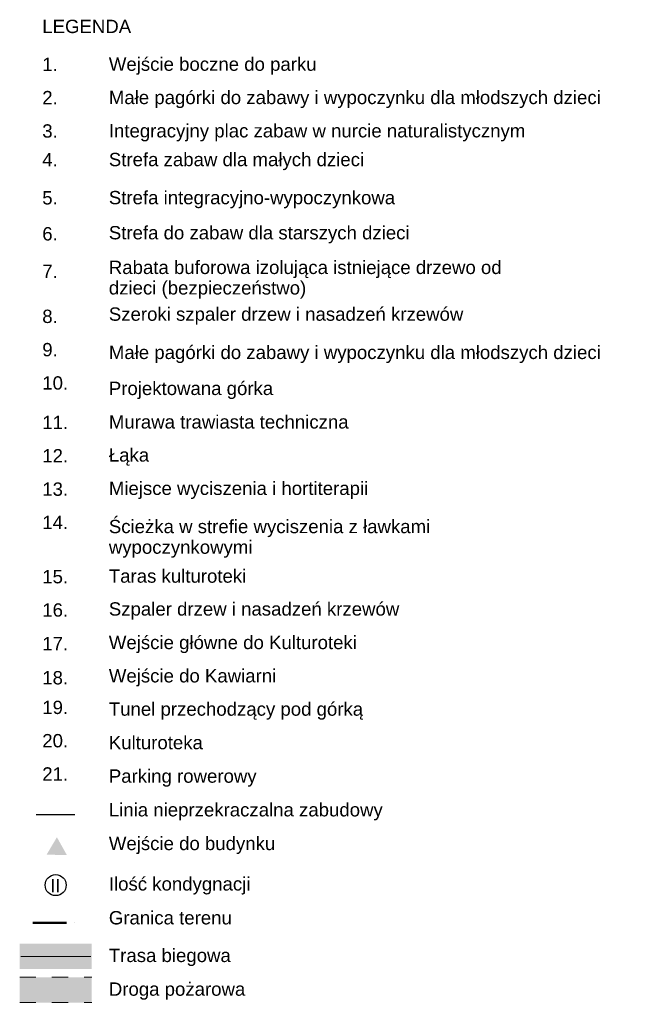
# Model space of a CAD drawing. Header units: millimetres. Extents: x 7098408 to 7789344, y 5351952 to 5979042.
# Tile 5 of 33: x 7673620 to 7719346, y 5351952 to 5425025. Entities that reach past the tile are written whole.
import ezdxf

# ---------------------------------------------------------------- set-up
doc = ezdxf.new("R2010")
doc.units = ezdxf.units.MM
doc.header["$MEASUREMENT"] = 0
doc.linetypes.add('Granica', pattern=[5250, 2500, -625, 0, -1500, 0, -625])
doc.linetypes.add('Przerywana', pattern=[2400, 1200, -1200])
for name, color, linetype, lineweight in [('Nowe_121-Z Dojscia i dojazdy_Nr_pióra__98', 154, 'Continuous', 13), ('Nowe_Granica_Nr_pióra__20', 1, 'Continuous', 50), ('Nowe_Granica_Nr_pióra__21', 7, 'Continuous', 25), ('Nowe_Rzezba_Nr_pióra__1', 7, 'Continuous', 13), ('Nowe_Wypełnienia PZT_Nr_pióra__1', 7, 'Continuous', 13), ('Nowe_Wypełnienia PZT_Nr_pióra__38', 30, 'Continuous', 13), ('Nowe_Wypełnienia PZT_Nr_pióra__98', 154, 'Continuous', 13)]:
    doc.layers.add(name, color=color, linetype=linetype, lineweight=lineweight)
doc.layers.add('Nowe_Wypełnienia PZT_Nr_pióra__59', color=11, linetype='Continuous', lineweight=0, true_color=0xffaaaa)
doc.styles.add('STYL_AUTOMATYCZNY_2', font='arial.ttf')
doc.linetypes.add('Linia zabudowy - nieprzekraczalna I WSC', pattern='A,0,[1,PZT1.Shx,S=23.809524,R=0,X=0,Y=0.361417],-3000,0', length=3000)
doc.linetypes.add('Przerywana kółkami gesta pełna', pattern='A,0,[2,PZT1.Shx,S=39.68254,R=0,X=0,Y=0],-5000,0', length=5000)

msp = doc.modelspace()

# ---------------------------------------------------------------- hatches: boundary and pattern name
at = {"layer": 'Nowe_Wypełnienia PZT_Nr_pióra__1', "linetype": 'Continuous', "lineweight": 13}
msp.add_hatch(color=7, dxfattribs=at).paths.add_polyline_path([(7676386.46, 5364352.46), (7677118.56, 5363039.56), (7675613.81, 5363049.57)])
at = {"layer": 'Nowe_Wypełnienia PZT_Nr_pióra__59', "linetype": 'Continuous', "lineweight": 0, "true_color": 0x3f2a2a}
msp.add_hatch(color=19, dxfattribs=at).paths.add_polyline_path([(7673620.09, 5356455.72), (7678970.73, 5356455.72), (7678970.73, 5354579.28), (7673620.09, 5354579.28)])
at = {"layer": 'Nowe_Wypełnienia PZT_Nr_pióra__98', "linetype": 'Continuous', "lineweight": 0, "true_color": 0x001020}
msp.add_hatch(color=168, dxfattribs=at).paths.add_polyline_path([(7673620.09, 5353955.72), (7678970.73, 5353955.72), (7678970.73, 5352079.28), (7673620.09, 5352079.28)])

# ---------------------------------------------------------------- linework, layer by layer
at = {"layer": 'Nowe_121-Z Dojscia i dojazdy_Nr_pióra__98', "color": 154, "linetype": 'Przerywana', "lineweight": 13}
for points in [[(7673620.09, 5353955.72), (7678970.73, 5353955.72)], [(7673620.09, 5352079.28), (7678970.73, 5352079.28)]]:
    msp.add_lwpolyline(points, dxfattribs=at)
at = {"layer": 'Nowe_Granica_Nr_pióra__20', "color": 1, "linetype": 'Granica', "lineweight": 50}
msp.add_lwpolyline([(7674598.82, 5358007.26), (7677768.5, 5358007.26)], dxfattribs=at)
at = {"layer": 'Nowe_Granica_Nr_pióra__21', "color": 7, "linetype": 'Linia zabudowy - nieprzekraczalna I WSC', "lineweight": 25}
msp.add_lwpolyline([(7674856.06, 5366044.62), (7677719.15, 5366044.62)], dxfattribs=at)
at = {"layer": 'Nowe_Granica_Nr_pióra__21', "color": 7, "linetype": 'Continuous', "lineweight": 25}
msp.add_circle((7676293.98, 5360797.55), 781.97, dxfattribs=at)
at = {"layer": 'Nowe_Wypełnienia PZT_Nr_pióra__38', "color": 30, "linetype": 'Przerywana kółkami gesta pełna', "lineweight": 13}
msp.add_lwpolyline([(7673699.96, 5355507.26), (7678901.99, 5355507.26)], dxfattribs=at)

# ---------------------------------------------------------------- texts
at = {"layer": 'Nowe_Rzezba_Nr_pióra__1', "color": 7, "linetype": 'Continuous', "lineweight": 13, "attachment_point": 7, "style": 'STYL_AUTOMATYCZNY_2'}
for s, insert, char_height in [('\\A1;{\\pql;\\fArial|b0|i0|c238|p0;\\W1.000000;LEGENDA}', (7675298.86, 5424019.04), 988.7447), ('\\A1;{\\pql;\\fArial|b0|i0|c238|p0;\\W1.000000;1.}', (7675298.86, 5421219.33), 988.7447), ('\\A1;{\\pql;\\fArial|b0|i0|c238|p0;\\W1.000000;Wejście boczne do parku}', (7680242.58, 5420933.96), 988.7447), ('\\A1;{\\pql;\\fArial|b0|i0|c238|p0;\\W1.000000;2\\fArial|b0|i0|c238|p0;\\W1.000000;.}', (7675298.86, 5418747.47), 988.7447), ('\\A1;{\\pql;\\fArial|b0|i0|c238|p0;\\W1.000000;Małe pagórki do zabawy i wypoczynku dla młodszych dzieci}', (7680242.58, 5418462.1), 988.7447), ('\\A1;{\\pql;\\fArial|b0|i0|c238|p0;\\W1.000000;3\\fArial|b0|i0|c238|p0;\\W1.000000;.}', (7675298.86, 5416258.39), 988.7447), ('\\A1;{\\pql;\\fArial|b0|i0|c238|p0;\\W1.000000;Integracyjny plac zabaw w nurcie naturalistycznym}', (7680242.58, 5415990.24), 988.7447), ('\\A1;{\\pql;\\fArial|b0|i0|c238|p0;\\W1.000000;4\\fArial|b0|i0|c238|p0;\\W1.000000;.}', (7675298.86, 5414140.74), 988.7447), ('\\A1;{\\pql;\\fArial|b0|i0|c238|p0;\\W1.000000;Strefa zabaw dla małych dzieci}', (7680242.58, 5413855.37), 988.7447), ('\\A1;{\\pql;\\fArial|b0|i0|c238|p0;\\W1.000000;5\\fArial|b0|i0|c238|p0;\\W1.000000;.}', (7675298.86, 5411298.22), 988.7447), ('\\A1;{\\pql;\\fArial|b0|i0|c238|p0;\\W1.000000;Strefa \\fArial|b0|i0|c238|p0;\\W1.000000;integracyjno-wypoczynkowa}', (7680242.58, 5411029.4), 988.74472), ('\\A1;{\\pql;\\fArial|b0|i0|c238|p0;\\W1.000000;6\\fArial|b0|i0|c238|p0;\\W1.000000;.}', (7675298.86, 5408626.72), 988.7447), ('\\A1;{\\pql;\\fArial|b0|i0|c238|p0;\\W1.000000;Strefa \\fArial|b0|i0|c238|p0;\\W1.000000;do zabaw dla starszych dzieci}', (7680242.58, 5408424.31), 988.74472), ('\\A1;{\\pql;\\fArial|b0|i0|c238|p0;\\W1.000000;7\\fArial|b0|i0|c238|p0;\\W1.000000;.}', (7675298.86, 5405859.45), 988.7447), ('\\A1;{\\pql;\\fArial|b0|i0|c238|p0;\\W1.000000;8\\fArial|b0|i0|c238|p0;\\W1.000000;.}', (7675298.86, 5402501.49), 988.7447), ('\\A1;{\\pql;\\fArial|b0|i0|c238|p0;\\W1.000000;Szeroki szpaler drzew i nasadzeń krzewów }', (7680242.58, 5402383.97), 988.7447), ('\\A1;{\\pql;\\fArial|b0|i0|c238|p0;\\W1.000000;9\\fArial|b0|i0|c238|p0;\\W1.000000;.}', (7675298.86, 5400029.63), 988.7447), ('\\A1;{\\pql;\\fArial|b0|i0|c238|p0;\\W1.000000;Małe pagórki do zabawy i wypoczynku dla młodszych dzieci}', (7680242.58, 5399542.11), 988.7447), ('\\A1;{\\pql;\\fArial|b0|i0|c238|p0;\\W1.000000;10\\fArial|b0|i0|c238|p0;\\W1.000000;.}', (7675298.86, 5397557.77), 988.7447), ('\\A1;{\\pql;\\fArial|b0|i0|c238|p0;\\W1.000000;Projektowana górka}', (7680242.58, 5396870.61), 988.7447), ('\\A1;{\\pql;\\fArial|b0|i0|c238|p0;\\W1.000000;Murawa trawiasta techniczna}', (7680242.58, 5394668.23), 988.7447), ('\\A1;{\\pql;\\fArial|b0|i0|c238|p0;\\W1.000000;1\\fArial|b0|i0|c238|p0;\\W1.000000;1\\fArial|b0|i0|c238|p0;\\W1.000000;.}', (7675298.86, 5394637.55), 988.74472), ('\\A1;{\\pql;\\fArial|b0|i0|c238|p0;\\W1.000000;1\\fArial|b0|i0|c238|p0;\\W1.000000;2\\fArial|b0|i0|c238|p0;\\W1.000000;.}', (7675298.86, 5392165.69), 988.74472), ('\\A1;{\\pql;\\fArial|b0|i0|c238|p0;\\W1.000000;Łą\\fArial|b0|i0|c238|p0;\\W1.000000;ka}', (7680242.58, 5391927.55), 988.7447), ('\\A1;{\\pql;\\fArial|b0|i0|c238|p0;\\W1.000000;1\\fArial|b0|i0|c238|p0;\\W1.000000;3\\fArial|b0|i0|c238|p0;\\W1.000000;.}', (7675298.86, 5389676.61), 988.74472), ('\\A1;{\\pql;\\fArial|b0|i0|c238|p0;\\W1.000000;Miejsce wyciszenia i hortiterapii}', (7680242.58, 5389455.03), 988.7447), ('\\A1;{\\pql;\\fArial|b0|i0|c238|p0;\\W1.000000;1\\fArial|b0|i0|c238|p0;\\W1.000000;4\\fArial|b0|i0|c238|p0;\\W1.000000;.}', (7675298.86, 5387221.96), 988.74472), ('\\A1;{\\pql;\\fArial|b0|i0|c238|p0;\\W1.000000;1\\fArial|b0|i0|c238|p0;\\W1.000000;5\\fArial|b0|i0|c238|p0;\\W1.000000;.}', (7675298.86, 5383179.8), 988.74472), ('\\A1;{\\pql;\\fArial|b0|i0|c238|p0;\\W1.000000;Taras kulturoteki}', (7680242.58, 5383227.04), 988.7447), ('\\A1;{\\pql;\\fArial|b0|i0|c238|p0;\\W1.000000;1\\fArial|b0|i0|c238|p0;\\W1.000000;6\\fArial|b0|i0|c238|p0;\\W1.000000;.}', (7675298.86, 5380707.94), 988.74472), ('\\A1;{\\pql;\\fArial|b0|i0|c238|p0;\\W1.000000;S\\fArial|b0|i0|c238|p0;\\W1.000000;zpaler drzew i nasadzeń krzewów }', (7680242.58, 5380501.59), 988.74472), ('\\A1;{\\pql;\\fArial|b0|i0|c238|p0;\\W1.000000;1\\fArial|b0|i0|c238|p0;\\W1.000000;7\\fArial|b0|i0|c238|p0;\\W1.000000;.}', (7675298.86, 5378224.5), 988.74472), ('\\A1;{\\pql;\\fArial|b0|i0|c238|p0;\\W1.000000;Wejście\\fArial|b0|i0|c238|p0;\\W1.000000; główne\\fArial|b0|i0|c238|p0;\\W1.000000; do Kulturoteki}', (7680242.58, 5378013.84), 988.74472), ('\\A1;{\\pql;\\fArial|b0|i0|c238|p0;\\W1.000000;Wejście do \\fArial|b0|i0|c238|p0;\\W1.000000;Kawiarni}', (7680242.58, 5375541.97), 988.7447), ('\\A1;{\\pql;\\fArial|b0|i0|c238|p0;\\W1.000000;1\\fArial|b0|i0|c238|p0;\\W1.000000;8\\fArial|b0|i0|c238|p0;\\W1.000000;.}', (7675298.86, 5375680.57), 988.74472), ('\\A1;{\\pql;\\fArial|b0|i0|c238|p0;\\W1.000000;1\\fArial|b0|i0|c238|p0;\\W1.000000;9\\fArial|b0|i0|c238|p0;\\W1.000000;.}', (7675298.86, 5373480.17), 988.74472), ('\\A1;{\\pql;\\fArial|b0|i0|c238|p0;\\W1.000000;Tunel przechodzący pod górką}', (7680242.58, 5373070.11), 988.7447), ('\\A1;{\\pql;\\fArial|b0|i0|c238|p0;\\W1.000000;20\\fArial|b0|i0|c238|p0;\\W1.000000;.}', (7675298.86, 5371008.31), 988.7447), ('\\A1;{\\pql;\\fArial|b0|i0|c238|p0;\\W1.000000;Kulturoteka}', (7680242.58, 5370867.73), 988.7447), ('\\A1;{\\pql;\\fArial|b0|i0|c238|p0;\\W1.000000;21\\fArial|b0|i0|c238|p0;\\W1.000000;.}', (7675298.86, 5368553), 988.7447), ('\\A1;{\\pql;\\fArial|b0|i0|c238|p0;\\W1.000000;Parking rowerowy}', (7680242.58, 5368098.25), 988.7447), ('\\A1;{\\pql;\\fArial|b0|i0|c238|p0;\\W1.000000;Linia nieprzekraczalna zabudowy}', (7680242.58, 5365598.25), 988.7447), ('\\A1;{\\pql;\\fArial|b0|i0|c238|p0;\\W1.000000;Wejście do budynku}', (7680242.58, 5363098.25), 988.7447), ('\\A1;{\\pql;\\fArial|b0|i0|c238|p0;\\W1.000000;II}', (7675879.83, 5360255.09), 1000), ('\\A1;{\\pql;\\fArial|b0|i0|c238|p0;\\W1.000000;Ilość kondygnacji}', (7680242.58, 5360098.25), 988.7447), ('\\A1;{\\pql;\\fArial|b0|i0|c238|p0;\\W1.000000;Granica terenu}', (7680242.58, 5357867.06), 988.7447), ('\\A1;{\\pql;\\fArial|b0|i0|c238|p0;\\W1.000000;Trasa biegowa}', (7680242.58, 5354789.44), 988.7447), ('\\A1;{\\pql;\\fArial|b0|i0|c238|p0;\\W1.000000;Droga pożarowa}', (7680242.58, 5352289.44), 988.7447)]:
    msp.add_mtext(s, dxfattribs=dict(at, insert=insert, char_height=char_height))
at = {"layer": 'Nowe_Rzezba_Nr_pióra__1', "color": 7, "linetype": 'Continuous', "lineweight": 13, "width": 30052.2353, "attachment_point": 7, "style": 'STYL_AUTOMATYCZNY_2'}
for s, insert, char_height, line_spacing_factor in [('\\A1;{\\pql;\\fArial|b0|i0|c238|p0;\\W1.000000;Rabata buforowa izolująca istniejące drzewo od dzieci (bezpieczeństwo)}', (7680242.58, 5404332.3), 988.74472, 0.921631), ('\\A1;{\\pql;\\fArial|b0|i0|c238|p0;\\W1.000000;Ścieżka w strefie wyciszenia z ławkami wypoczynkowymi}', (7680242.58, 5385090.42), 988.7447, 0.92787)]:
    msp.add_mtext(s, dxfattribs=dict(at, insert=insert, char_height=char_height, line_spacing_factor=line_spacing_factor))

doc.saveas('drawing.dxf')
